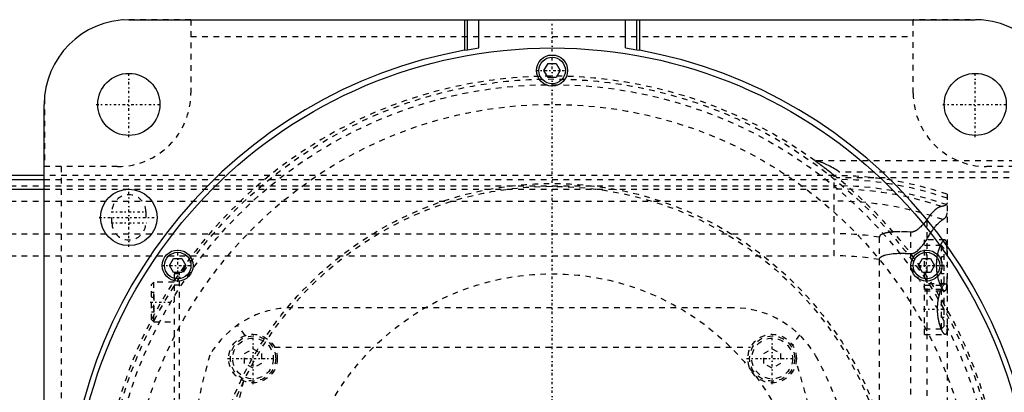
# Model space of a CAD drawing. Extents: x -702 to 168, y -90 to 90.
# Tile 9 of 10: x -94 to 80, y 24 to 90. Entities that reach past the tile are written whole.
import ezdxf

# ---------------------------------------------------------------- set-up
doc = ezdxf.new("R2010")
doc.units = 0
doc.linetypes.add('CENTER', pattern=[1.5, 0.45, -0.5, 0.05, -0.5])
doc.linetypes.add('DASHED', pattern=[2, 1, -1])
for name, color, linetype in [('AM_0', 7, 'CONTINUOUS'), ('AM_3', 7, 'DASHED'), ('AM_7', 7, 'CENTER')]:
    doc.layers.add(name, color=color, linetype=linetype)

msp = doc.modelspace()

# ---------------------------------------------------------------- linework, layer by layer
at = {"layer": 'AM_0', "color": 7, "linetype": 'CONTINUOUS'}
for p, q in [((-75, 90), (75, 90)), ((-15.5, 90), (-15.5, 84.59)), ((-15, 84.68), (-15, 90)), ((-13, 85.01), (-13, 90)), ((13, 85.01), (13, 90)), ((15, 84.68), (15, 90)), ((15.5, 90), (15.5, 84.59)), ((-15.5, 84.59), (-15, 84.68)), ((-15, 84.68), (-13, 85.01)), ((13, 85.01), (15, 84.68)), ((15, 84.68), (15.5, 84.59)), ((-1.44, 81), (-0.72, 82.25)), ((-0.72, 82.25), (0.72, 82.25)), ((0.72, 82.25), (1.44, 81)), ((-0.72, 79.75), (-1.44, 81)), ((1.44, 81), (0.72, 79.75)), ((0.72, 79.75), (-0.72, 79.75)), ((-90, -75), (-90, 75)), ((-90, 62.39), (-440, 62.39)), ((-434.3, 61.72), (-90, 61.72)), ((-372.31, 60.02), (-90, 60.02)), ((-67.79, 46.46), (-67.07, 47.71)), ((-67.07, 47.71), (-65.63, 47.71)), ((-65.63, 47.71), (-64.91, 46.46)), ((64.91, 46.46), (65.63, 47.71)), ((65.63, 47.71), (67.07, 47.71)), ((67.07, 47.71), (67.79, 46.46)), ((-67.07, 45.21), (-67.79, 46.46)), ((-64.91, 46.46), (-65.63, 45.21)), ((65.63, 45.21), (64.91, 46.46)), ((67.79, 46.46), (67.07, 45.21)), ((-65.63, 45.21), (-67.07, 45.21)), ((67.07, 45.21), (65.63, 45.21))]:
    msp.add_line(p, q, dxfattribs=at)
for centre, radius in [((0, 0), 85), ((0, 81), 2.75), ((0, 81), 2.35), ((-75, 75), 5.5), ((75, 75), 5.5), ((-75, 55), 5), ((-66.35, 46.46), 2.75), ((66.35, 46.46), 2.75), ((-66.35, 46.46), 2.35), ((66.35, 46.46), 2.35)]:
    msp.add_circle(centre, radius, dxfattribs=at)
for centre, radius, start, end in [((-75, 75), 15, 90, 180), ((75, 75), 15, 0, 90), ((0, 0), 86, 100.3833, 259.6167), ((0, 0), 86, 280.3833, 79.6167)]:
    msp.add_arc(centre, radius, start, end, dxfattribs=at)
at = {"layer": 'AM_3', "color": 6, "linetype": 'DASHED'}
for p, q in [((-64, 89.96), (-76.12, 89.96)), ((-64, 89.96), (-64, 77)), ((76.12, 89.96), (64, 89.96)), ((64, 77), (64, 89.96)), ((-64, 87), (64, 87)), ((-89.96, 76.12), (-89.96, 64)), ((90, 65), (46.64, 65)), ((-77, 64), (-89.96, 64)), ((-87, 64), (-87, -64)), ((125, 63), (50.91, 63)), ((89.96, 64), (77, 64)), ((50, 62.39), (-90, 62.39)), ((-90, 61.72), (50, 61.72)), ((50, 48.19), (50, 62.39)), ((125, 62), (50.56, 62)), ((-440, 60.6), (50, 60.6)), ((-90, 60.02), (50, 60.02)), ((-440, 57.89), (50, 57.89)), ((70, 59.1), (70, -59.1)), ((-78, 54), (-78, 56)), ((-72, 56), (-72, 54)), ((66.48, -54.6), (66.48, 54.6)), ((63.58, -52.38), (63.58, 52.38)), ((-440, 52.11), (50, 52.11)), ((58, -51.49), (58, 51.49)), ((69.59, 51), (66, 51)), ((66, 34.25), (66, 51)), ((69, 50), (66, 50)), ((69.5, 49.5), (69, 50)), ((69, 43), (69, 50)), ((69.5, 43.5), (69.5, 49.5)), ((-440, 48.19), (50, 48.19)), ((69.5, 48), (69, 48)), ((69.5, 46.5), (69, 46.5)), ((-67, 45), (-67, -45)), ((-66, 45), (-67, 45)), ((-66, -45.21), (-66, 45.21)), ((69.5, 45), (69, 45)), ((-70.6, 43.5), (-71, 43.1)), ((-71, 36.9), (-71, 43.1)), ((-67, 43.5), (-70.6, 43.5)), ((-70.6, 36.5), (-70.6, 43.5)), ((-66, 43), (-67, 43)), ((69.69, 43.25), (66, 43.25)), ((66, 43), (69, 43)), ((69, 42.25), (66, 42.25)), ((66, 42), (69.59, 42)), ((69, 43), (69.5, 43.5)), ((69.5, 41.75), (69, 42.25)), ((69, 35.25), (69, 42.25)), ((-71, 41.73), (-70.5, 41.73)), ((-71, 40.87), (-70.5, 40.87)), ((-70.5, 38.27), (-70.5, 41.73)), ((69.5, 40.25), (69, 40.25)), ((69.5, 35.75), (69.5, 41.75)), ((-71, 39.13), (-70.5, 39.13)), ((32, 39), (-46, 39)), ((69.5, 38.75), (69, 38.75)), ((-71, 38.27), (-70.5, 38.27)), ((-71, 36.9), (-70.6, 36.5)), ((69.5, 37.25), (69, 37.25)), ((-70.6, 36.5), (-67, 36.5)), ((-54.39, 34.07), (-55.72, 35.94)), ((66, 35.25), (69, 35.25)), ((69, 35.25), (69.5, 35.75)), ((43.84, 34.2), (42.58, 32.38)), ((66, 34.25), (69.69, 34.25)), ((-54.5, 30.87), (-53, 31.73)), ((-53, 31.73), (-51.5, 30.87)), ((-49.19, 32), (35.19, 32)), ((37.5, 30.87), (39, 31.73)), ((39, 31.73), (40.5, 30.87)), ((-54.5, 29.13), (-54.5, 30.87)), ((-51.5, 30.87), (-51.5, 29.13)), ((37.5, 29.13), (37.5, 30.87)), ((40.5, 30.87), (40.5, 29.13)), ((-53, 28.27), (-54.5, 29.13)), ((-51.5, 29.13), (-53, 28.27)), ((39, 28.27), (37.5, 29.13)), ((40.5, 29.13), (39, 28.27))]:
    msp.add_line(p, q, dxfattribs=at)
for points in [[(46.64, 65, 0), (46.64, 65, 0), (46.64, 65, 0), (46.64, 65, 0), (46.64, 65, 0), (46.65, 64.99, 0), (46.65, 64.99, 0), (46.66, 64.98, 0), (46.67, 64.98, 0), (46.68, 64.97, 0), (46.69, 64.96, 0), (46.69, 64.96, 0), (46.7, 64.95, 0), (46.71, 64.94, 0), (46.73, 64.93, 0), (46.75, 64.92, 0), (46.76, 64.91, 0), (46.78, 64.9, 0), (46.79, 64.89, 0), (46.8, 64.88, 0), (46.82, 64.87, 0), (46.84, 64.85, 0), (46.86, 64.84, 0), (46.87, 64.83, 0), (46.89, 64.82, 0), (46.92, 64.8, 0), (46.93, 64.79, 0), (46.94, 64.78, 0), (46.97, 64.76, 0), (47, 64.74, 0), (47.03, 64.72, 0), (47.06, 64.7, 0), (47.09, 64.68, 0), (47.1, 64.66, 0), (47.12, 64.65, 0), (47.15, 64.63, 0), (47.18, 64.61, 0), (47.21, 64.58, 0), (47.25, 64.56, 0), (47.28, 64.53, 0), (47.3, 64.52, 0), (47.32, 64.51, 0), (47.35, 64.48, 0), (47.39, 64.45, 0), (47.43, 64.43, 0), (47.46, 64.4, 0), (47.5, 64.37, 0), (47.52, 64.36, 0), (47.54, 64.34, 0), (47.58, 64.32, 0), (47.61, 64.29, 0), (47.65, 64.26, 0), (47.69, 64.23, 0), (47.73, 64.2, 0), (47.75, 64.19, 0), (47.77, 64.17, 0), (47.81, 64.14, 0), (47.85, 64.12, 0), (47.98, 64.01, 0), (48.11, 63.92, 0), (48.23, 63.83, 0), (48.49, 63.63, 0), (48.76, 63.42, 0), (49.04, 63.21, 0), (49.32, 62.99, 0), (49.6, 62.77, 0), (49.74, 62.66, 0), (49.88, 62.55, 0), (50.15, 62.33, 0), (50.42, 62.11, 0), (50.56, 62, 0)], [(50.91, 63, 0), (50.89, 63.02, 0), (50.85, 63.05, 0), (50.81, 63.08, 0), (50.79, 63.09, 0), (50.77, 63.11, 0), (50.73, 63.14, 0), (50.69, 63.17, 0), (50.54, 63.28, 0), (50.29, 63.45, 0), (50.16, 63.53, 0), (50.03, 63.61, 0), (49.77, 63.77, 0), (49.51, 63.91, 0), (49.24, 64.05, 0), (48.97, 64.19, 0), (48.71, 64.31, 0), (48.58, 64.37, 0), (48.45, 64.43, 0), (48.2, 64.54, 0), (47.97, 64.63, 0), (47.74, 64.72, 0), (47.62, 64.77, 0), (47.58, 64.78, 0), (47.55, 64.79, 0), (47.53, 64.8, 0), (47.51, 64.81, 0), (47.48, 64.82, 0), (47.45, 64.83, 0), (47.42, 64.84, 0), (47.38, 64.85, 0), (47.35, 64.86, 0), (47.34, 64.87, 0), (47.32, 64.87, 0), (47.29, 64.88, 0), (47.26, 64.89, 0), (47.24, 64.9, 0), (47.23, 64.9, 0), (47.2, 64.91, 0), (47.17, 64.92, 0), (47.15, 64.93, 0), (47.14, 64.93, 0), (47.11, 64.94, 0), (47.08, 64.95, 0), (47.05, 64.95, 0), (47.03, 64.96, 0), (47, 64.97, 0), (46.99, 64.97, 0), (46.98, 64.97, 0), (46.95, 64.98, 0), (46.93, 64.98, 0), (46.91, 64.99, 0), (46.89, 64.99, 0), (46.87, 65, 0), (46.86, 65, 0), (46.85, 65, 0), (46.83, 65, 0), (46.82, 65, 0), (46.81, 65, 0)], [(69.01, 56.93, 0), (68.95, 56.92, 0), (68.84, 56.89, 0), (68.72, 56.85, 0), (68.66, 56.82, 0), (68.59, 56.8, 0), (68.46, 56.73, 0), (68.33, 56.65, 0), (68.19, 56.55, 0), (68.05, 56.45, 0), (67.91, 56.33, 0), (67.83, 56.27, 0), (67.76, 56.2, 0), (67.61, 56.06, 0), (67.46, 55.9, 0), (67.3, 55.73, 0), (67.15, 55.55, 0), (67, 55.36, 0), (66.92, 55.26, 0), (66.85, 55.16, 0), (66.7, 54.94, 0), (66.55, 54.72, 0), (66.48, 54.6, 0)], [(70, 57.58, 0), (70, 57.55, 0), (69.99, 57.5, 0), (69.98, 57.45, 0), (69.97, 57.43, 0), (69.96, 57.4, 0), (69.94, 57.36, 0), (69.91, 57.31, 0), (69.88, 57.27, 0), (69.83, 57.23, 0), (69.79, 57.19, 0), (69.76, 57.17, 0), (69.73, 57.15, 0), (69.67, 57.12, 0), (69.6, 57.09, 0), (69.53, 57.06, 0), (69.45, 57.03, 0), (69.36, 57, 0), (69.32, 56.99, 0), (69.27, 56.98, 0), (69.17, 56.96, 0), (69.06, 56.94, 0), (69.01, 56.93, 0)], [(66.48, 54.6, 0), (66.4, 54.51, 0), (66.26, 54.32, 0), (66.11, 54.14, 0), (66.03, 54.06, 0), (65.95, 53.97, 0), (65.8, 53.8, 0), (65.64, 53.63, 0), (65.49, 53.48, 0), (65.33, 53.33, 0), (65.18, 53.18, 0), (65.1, 53.12, 0), (65.02, 53.05, 0), (64.87, 52.93, 0), (64.72, 52.81, 0), (64.57, 52.7, 0), (64.47, 52.64, 0), (64.44, 52.63, 0), (64.42, 52.61, 0), (64.4, 52.6, 0), (64.39, 52.6, 0), (64.36, 52.58, 0), (64.33, 52.57, 0), (64.3, 52.55, 0), (64.28, 52.54, 0), (64.25, 52.52, 0), (64.23, 52.52, 0), (64.22, 52.51, 0), (64.19, 52.5, 0), (64.16, 52.48, 0), (64.14, 52.48, 0), (64.13, 52.47, 0), (64.1, 52.46, 0), (64.07, 52.45, 0), (64.05, 52.44, 0), (64.04, 52.44, 0), (64.01, 52.43, 0), (63.98, 52.42, 0), (63.95, 52.41, 0), (63.92, 52.4, 0), (63.88, 52.4, 0), (63.87, 52.39, 0), (63.85, 52.39, 0), (63.82, 52.39, 0), (63.79, 52.38, 0), (63.76, 52.38, 0), (63.73, 52.38, 0), (63.69, 52.38, 0), (63.68, 52.38, 0), (63.66, 52.38, 0), (63.63, 52.38, 0), (63.6, 52.38, 0), (63.58, 52.38, 0)], [(66.48, 51.17, 0), (66.55, 51.33, 0), (66.72, 51.62, 0), (66.88, 51.91, 0), (66.97, 52.04, 0), (67.05, 52.18, 0), (67.22, 52.44, 0), (67.39, 52.68, 0), (67.56, 52.91, 0), (67.72, 53.13, 0), (67.89, 53.34, 0), (67.97, 53.44, 0), (68.05, 53.53, 0), (68.21, 53.71, 0), (68.37, 53.87, 0), (68.52, 54.02, 0), (68.66, 54.16, 0), (68.8, 54.28, 0), (68.87, 54.34, 0), (68.94, 54.39, 0), (69.06, 54.49, 0), (69.18, 54.57, 0), (69.24, 54.6, 0)], [(69.24, 54.6, 0), (69.28, 54.63, 0), (69.37, 54.68, 0), (69.44, 54.73, 0), (69.48, 54.76, 0), (69.51, 54.79, 0), (69.58, 54.85, 0), (69.64, 54.91, 0), (69.7, 54.97, 0), (69.75, 55.03, 0), (69.79, 55.1, 0), (69.82, 55.13, 0), (69.84, 55.16, 0), (69.87, 55.23, 0), (69.9, 55.3, 0), (69.93, 55.37, 0), (69.95, 55.44, 0), (69.97, 55.51, 0), (69.98, 55.55, 0), (69.99, 55.58, 0), (69.99, 55.66, 0), (70, 55.74, 0), (70, 55.78, 0)], [(59.83, 52.35, 0), (59.77, 52.34, 0), (59.65, 52.32, 0), (59.53, 52.3, 0), (59.47, 52.29, 0), (59.41, 52.28, 0), (59.29, 52.26, 0), (59.17, 52.23, 0), (59.06, 52.21, 0), (58.94, 52.18, 0), (58.83, 52.14, 0), (58.78, 52.13, 0), (58.72, 52.11, 0), (58.61, 52.07, 0), (58.5, 52.02, 0), (58.44, 51.99, 0), (58.42, 51.99, 0), (58.4, 51.98, 0), (58.39, 51.97, 0), (58.38, 51.97, 0), (58.37, 51.96, 0), (58.35, 51.95, 0), (58.33, 51.94, 0), (58.31, 51.93, 0), (58.3, 51.92, 0), (58.29, 51.91, 0), (58.28, 51.91, 0), (58.26, 51.89, 0), (58.25, 51.88, 0), (58.23, 51.87, 0), (58.22, 51.86, 0), (58.2, 51.85, 0), (58.2, 51.84, 0), (58.19, 51.84, 0), (58.17, 51.83, 0), (58.16, 51.81, 0), (58.15, 51.81, 0), (58.15, 51.8, 0), (58.13, 51.78, 0), (58.12, 51.77, 0), (58.11, 51.76, 0), (58.1, 51.75, 0), (58.09, 51.74, 0), (58.08, 51.72, 0), (58.07, 51.71, 0), (58.06, 51.69, 0), (58.05, 51.67, 0), (58.04, 51.66, 0), (58.04, 51.66, 0), (58.03, 51.64, 0), (58.02, 51.62, 0), (58.02, 51.6, 0), (58.01, 51.58, 0), (58.01, 51.56, 0), (58, 51.55, 0), (58, 51.54, 0), (58, 51.52, 0), (58, 51.5, 0), (58, 51.49, 0)], [(63.58, 52.38, 0), (62.94, 52.42, 0), (61.68, 52.45, 0), (60.96, 52.44, 0), (60.76, 52.43, 0), (60.56, 52.42, 0), (60.46, 52.41, 0), (60.36, 52.4, 0), (60.15, 52.38, 0), (59.94, 52.36, 0), (59.83, 52.35, 0)], [(63.58, 48.57, 0), (63.6, 48.57, 0), (63.63, 48.57, 0), (63.67, 48.57, 0), (63.68, 48.57, 0), (63.7, 48.57, 0), (63.73, 48.57, 0), (63.76, 48.57, 0), (63.8, 48.58, 0), (63.83, 48.58, 0), (63.86, 48.59, 0), (63.88, 48.59, 0), (63.9, 48.6, 0), (63.93, 48.61, 0), (63.96, 48.62, 0), (63.99, 48.63, 0), (64.02, 48.64, 0), (64.06, 48.65, 0), (64.07, 48.66, 0), (64.09, 48.66, 0), (64.12, 48.68, 0), (64.15, 48.69, 0), (64.16, 48.7, 0), (64.18, 48.71, 0), (64.21, 48.72, 0), (64.24, 48.74, 0), (64.25, 48.74, 0), (64.27, 48.75, 0), (64.3, 48.77, 0), (64.32, 48.79, 0), (64.35, 48.8, 0), (64.38, 48.82, 0), (64.41, 48.84, 0), (64.42, 48.85, 0), (64.44, 48.86, 0), (64.47, 48.88, 0), (64.49, 48.9, 0), (64.59, 48.97, 0), (64.74, 49.1, 0), (64.9, 49.23, 0), (65.05, 49.38, 0), (65.13, 49.46, 0), (65.21, 49.54, 0), (65.37, 49.71, 0), (65.53, 49.9, 0), (65.69, 50.09, 0), (65.84, 50.28, 0), (66, 50.48, 0), (66.07, 50.58, 0), (66.14, 50.68, 0), (66.28, 50.88, 0), (66.41, 51.07, 0), (66.48, 51.17, 0)], [(69.59, 51, 0), (69.58, 51, 0), (69.55, 51, 0), (69.52, 50.99, 0), (69.51, 50.98, 0), (69.49, 50.98, 0), (69.46, 50.96, 0), (69.43, 50.94, 0), (69.4, 50.92, 0), (69.37, 50.9, 0), (69.33, 50.87, 0), (69.32, 50.85, 0), (69.3, 50.83, 0), (69.26, 50.8, 0), (69.23, 50.75, 0), (69.19, 50.71, 0), (69.16, 50.66, 0), (69.12, 50.61, 0), (69.1, 50.58, 0), (69.08, 50.55, 0), (69.05, 50.49, 0), (69.01, 50.43, 0), (68.99, 50.4, 0), (68.97, 50.37, 0), (68.93, 50.3, 0), (68.9, 50.23, 0), (68.88, 50.19, 0), (68.86, 50.15, 0), (68.82, 50.08, 0), (68.78, 50, 0), (68.75, 49.91, 0), (68.71, 49.83, 0), (68.68, 49.74, 0), (68.66, 49.7, 0), (68.64, 49.66, 0), (68.61, 49.57, 0), (68.58, 49.47, 0), (68.54, 49.38, 0), (68.51, 49.27, 0), (68.48, 49.17, 0), (68.46, 49.12, 0), (68.45, 49.07, 0), (68.42, 48.96, 0), (68.39, 48.84, 0), (68.36, 48.73, 0), (68.33, 48.61, 0), (68.3, 48.49, 0), (68.29, 48.43, 0), (68.28, 48.37, 0), (68.25, 48.25, 0), (68.23, 48.13, 0), (68.21, 48, 0), (68.19, 47.87, 0), (68.17, 47.74, 0), (68.16, 47.68, 0), (68.15, 47.61, 0), (68.14, 47.48, 0), (68.13, 47.35, 0), (68.12, 47.22, 0), (68.11, 47.09, 0), (68.1, 46.96, 0), (68.1, 46.89, 0), (68.09, 46.83, 0), (68.09, 46.69, 0), (68.09, 46.56, 0), (68.09, 46.5, 0), (68.09, 46.44, 0), (68.09, 46.31, 0), (68.09, 46.17, 0), (68.1, 46.11, 0), (68.1, 46.04, 0), (68.11, 45.91, 0), (68.12, 45.78, 0), (68.13, 45.65, 0), (68.14, 45.52, 0), (68.15, 45.39, 0), (68.16, 45.32, 0), (68.17, 45.26, 0), (68.19, 45.13, 0), (68.21, 45, 0), (68.23, 44.87, 0), (68.25, 44.75, 0), (68.28, 44.63, 0), (68.29, 44.57, 0), (68.3, 44.51, 0), (68.33, 44.39, 0), (68.36, 44.27, 0), (68.39, 44.16, 0), (68.42, 44.04, 0), (68.45, 43.93, 0), (68.46, 43.88, 0), (68.48, 43.83, 0), (68.51, 43.73, 0), (68.54, 43.62, 0), (68.58, 43.53, 0), (68.61, 43.43, 0), (68.64, 43.34, 0), (68.66, 43.3, 0), (68.68, 43.26, 0), (68.71, 43.17, 0), (68.75, 43.09, 0), (68.78, 43, 0), (68.82, 42.92, 0), (68.86, 42.85, 0), (68.88, 42.81, 0), (68.9, 42.77, 0), (68.93, 42.7, 0), (68.97, 42.63, 0), (68.99, 42.6, 0), (69.01, 42.57, 0), (69.05, 42.51, 0), (69.08, 42.45, 0), (69.1, 42.42, 0), (69.12, 42.39, 0), (69.16, 42.34, 0), (69.19, 42.29, 0), (69.23, 42.25, 0), (69.26, 42.2, 0), (69.3, 42.17, 0), (69.32, 42.15, 0), (69.33, 42.13, 0), (69.37, 42.1, 0), (69.4, 42.08, 0), (69.43, 42.06, 0), (69.46, 42.04, 0), (69.49, 42.02, 0), (69.51, 42.02, 0), (69.52, 42.01, 0), (69.55, 42, 0), (69.58, 42, 0), (69.59, 42, 0)], [(70, 48.5, 0), (70, 48.62, 0), (70, 48.87, 0), (70, 49.1, 0), (69.99, 49.22, 0), (69.99, 49.33, 0), (69.99, 49.53, 0), (69.98, 49.73, 0), (69.97, 49.91, 0), (69.96, 50.08, 0), (69.94, 50.25, 0), (69.93, 50.32, 0), (69.92, 50.4, 0), (69.9, 50.53, 0), (69.87, 50.65, 0), (69.84, 50.75, 0), (69.8, 50.83, 0), (69.76, 50.9, 0), (69.74, 50.93, 0), (69.72, 50.95, 0), (69.67, 50.98, 0), (69.62, 51, 0), (69.59, 51, 0)], [(58, 47.52, 0), (58, 47.53, 0), (58, 47.54, 0), (58, 47.55, 0), (58, 47.55, 0), (58, 47.56, 0), (58, 47.57, 0), (58, 47.57, 0), (58, 47.58, 0), (58.01, 47.59, 0), (58.01, 47.6, 0), (58.01, 47.61, 0), (58.01, 47.61, 0), (58.01, 47.62, 0), (58.01, 47.63, 0), (58.02, 47.64, 0), (58.02, 47.65, 0), (58.02, 47.66, 0), (58.02, 47.66, 0), (58.02, 47.67, 0), (58.03, 47.67, 0), (58.03, 47.68, 0), (58.03, 47.69, 0), (58.03, 47.69, 0), (58.04, 47.7, 0), (58.04, 47.71, 0), (58.04, 47.71, 0), (58.04, 47.72, 0), (58.05, 47.73, 0), (58.05, 47.73, 0), (58.06, 47.74, 0), (58.06, 47.75, 0), (58.07, 47.76, 0), (58.07, 47.76, 0), (58.07, 47.77, 0), (58.07, 47.78, 0), (58.08, 47.78, 0), (58.08, 47.79, 0), (58.09, 47.8, 0), (58.09, 47.81, 0), (58.1, 47.81, 0), (58.1, 47.81, 0), (58.11, 47.82, 0), (58.11, 47.83, 0), (58.12, 47.83, 0), (58.12, 47.84, 0), (58.13, 47.85, 0), (58.13, 47.85, 0), (58.13, 47.86, 0), (58.14, 47.86, 0), (58.15, 47.87, 0), (58.17, 47.89, 0), (58.21, 47.93, 0), (58.23, 47.95, 0), (58.25, 47.97, 0), (58.3, 48, 0), (58.34, 48.03, 0), (58.39, 48.06, 0), (58.44, 48.09, 0), (58.49, 48.11, 0), (58.51, 48.13, 0), (58.54, 48.14, 0), (58.59, 48.16, 0), (58.64, 48.19, 0), (58.67, 48.2, 0), (58.69, 48.21, 0), (58.75, 48.23, 0), (58.8, 48.25, 0), (58.82, 48.26, 0), (58.85, 48.27, 0), (58.9, 48.28, 0), (58.95, 48.3, 0), (59.13, 48.35, 0), (59.46, 48.43, 0), (59.8, 48.49, 0), (60.14, 48.54, 0), (60.46, 48.57, 0), (60.62, 48.58, 0), (60.78, 48.6, 0), (61.1, 48.62, 0), (61.42, 48.63, 0), (61.74, 48.63, 0), (62.07, 48.63, 0), (62.4, 48.63, 0), (62.57, 48.62, 0), (62.74, 48.62, 0), (63.07, 48.6, 0), (63.41, 48.58, 0), (63.58, 48.57, 0)], [(69.59, 42, 0), (69.62, 42, 0), (69.67, 42.02, 0), (69.72, 42.05, 0), (69.74, 42.07, 0), (69.76, 42.1, 0), (69.8, 42.17, 0), (69.84, 42.25, 0), (69.87, 42.35, 0), (69.9, 42.47, 0), (69.92, 42.6, 0), (69.93, 42.68, 0), (69.94, 42.75, 0), (69.96, 42.92, 0), (69.97, 43.09, 0), (69.98, 43.27, 0), (69.99, 43.47, 0), (69.99, 43.67, 0), (69.99, 43.78, 0), (70, 43.9, 0), (70, 44.13, 0), (70, 44.38, 0), (70, 44.5, 0)], [(68.45, 40.43, 0), (68.46, 40.45, 0), (68.47, 40.5, 0), (68.48, 40.54, 0), (68.48, 40.57, 0), (68.48, 40.59, 0), (68.49, 40.64, 0), (68.5, 40.68, 0), (68.53, 40.84, 0), (68.59, 41.11, 0), (68.63, 41.23, 0), (68.66, 41.36, 0), (68.73, 41.59, 0), (68.8, 41.81, 0), (68.87, 42.01, 0), (68.94, 42.21, 0), (69.02, 42.39, 0), (69.06, 42.47, 0), (69.1, 42.55, 0), (69.18, 42.7, 0), (69.25, 42.84, 0), (69.33, 42.96, 0), (69.4, 43.05, 0), (69.47, 43.13, 0), (69.51, 43.16, 0), (69.54, 43.19, 0), (69.6, 43.23, 0), (69.66, 43.25, 0), (69.69, 43.25, 0)], [(69.69, 43.25, 0), (69.7, 43.25, 0), (69.74, 43.24, 0), (69.78, 43.22, 0), (69.79, 43.2, 0), (69.81, 43.18, 0), (69.84, 43.14, 0), (69.87, 43.08, 0), (69.89, 43.02, 0), (69.91, 42.94, 0), (69.93, 42.85, 0), (69.94, 42.8, 0), (69.95, 42.75, 0), (69.96, 42.64, 0), (69.97, 42.51, 0), (69.98, 42.39, 0), (69.99, 42.25, 0), (69.99, 42.1, 0), (69.99, 42.03, 0), (70, 41.95, 0), (70, 41.79, 0), (70, 41.63, 0), (70, 41.54, 0)], [(69.69, 34.25, 0), (69.68, 34.25, 0), (69.66, 34.25, 0), (69.65, 34.25, 0), (69.64, 34.26, 0), (69.63, 34.26, 0), (69.62, 34.26, 0), (69.6, 34.27, 0), (69.59, 34.28, 0), (69.57, 34.29, 0), (69.55, 34.3, 0), (69.54, 34.31, 0), (69.54, 34.31, 0), (69.52, 34.33, 0), (69.5, 34.34, 0), (69.48, 34.36, 0), (69.46, 34.38, 0), (69.44, 34.4, 0), (69.43, 34.41, 0), (69.42, 34.42, 0), (69.41, 34.44, 0), (69.39, 34.47, 0), (69.38, 34.48, 0), (69.37, 34.5, 0), (69.35, 34.52, 0), (69.33, 34.55, 0), (69.31, 34.57, 0), (69.3, 34.58, 0), (69.28, 34.61, 0), (69.26, 34.65, 0), (69.24, 34.68, 0), (69.22, 34.72, 0), (69.2, 34.75, 0), (69.19, 34.77, 0), (69.18, 34.79, 0), (69.16, 34.83, 0), (69.14, 34.87, 0), (69.12, 34.91, 0), (69.09, 34.96, 0), (69.07, 35, 0), (69.06, 35.02, 0), (69.05, 35.05, 0), (69.03, 35.09, 0), (69.01, 35.14, 0), (68.99, 35.19, 0), (68.97, 35.24, 0), (68.95, 35.29, 0), (68.94, 35.31, 0), (68.93, 35.34, 0), (68.91, 35.39, 0), (68.89, 35.44, 0), (68.87, 35.5, 0), (68.85, 35.55, 0), (68.83, 35.6, 0), (68.82, 35.63, 0), (68.81, 35.66, 0), (68.79, 35.72, 0), (68.77, 35.78, 0), (68.75, 35.84, 0), (68.73, 35.9, 0), (68.71, 35.96, 0), (68.7, 35.99, 0), (68.69, 36.02, 0), (68.67, 36.09, 0), (68.66, 36.15, 0), (68.65, 36.19, 0), (68.64, 36.22, 0), (68.62, 36.29, 0), (68.6, 36.36, 0), (68.59, 36.39, 0), (68.59, 36.43, 0), (68.57, 36.5, 0), (68.55, 36.57, 0), (68.54, 36.64, 0), (68.52, 36.71, 0), (68.51, 36.79, 0), (68.5, 36.83, 0), (68.49, 36.86, 0), (68.48, 36.94, 0), (68.46, 37.02, 0), (68.45, 37.09, 0), (68.44, 37.17, 0), (68.43, 37.25, 0), (68.42, 37.29, 0), (68.42, 37.33, 0), (68.4, 37.41, 0), (68.39, 37.49, 0), (68.38, 37.57, 0), (68.38, 37.65, 0), (68.37, 37.73, 0), (68.36, 37.77, 0), (68.36, 37.81, 0), (68.35, 37.89, 0), (68.35, 37.97, 0), (68.34, 38.05, 0), (68.33, 38.13, 0), (68.33, 38.22, 0), (68.33, 38.26, 0), (68.33, 38.3, 0), (68.32, 38.38, 0), (68.32, 38.46, 0), (68.32, 38.54, 0), (68.32, 38.62, 0), (68.32, 38.7, 0), (68.32, 38.74, 0), (68.32, 38.78, 0), (68.32, 38.86, 0), (68.32, 38.94, 0), (68.32, 38.98, 0), (68.32, 39.02, 0), (68.32, 39.1, 0), (68.33, 39.18, 0), (68.33, 39.22, 0), (68.33, 39.26, 0), (68.33, 39.34, 0), (68.34, 39.43, 0), (68.34, 39.51, 0), (68.35, 39.59, 0), (68.36, 39.67, 0), (68.36, 39.71, 0), (68.37, 39.75, 0), (68.37, 39.83, 0), (68.38, 39.91, 0), (68.39, 39.99, 0), (68.4, 40.07, 0), (68.41, 40.15, 0), (68.42, 40.19, 0), (68.42, 40.23, 0), (68.44, 40.31, 0), (68.45, 40.39, 0), (68.45, 40.43, 0)], [(70, 35.96, 0), (70, 35.87, 0), (70, 35.71, 0), (70, 35.55, 0), (69.99, 35.47, 0), (69.99, 35.4, 0), (69.99, 35.25, 0), (69.98, 35.11, 0), (69.97, 34.99, 0), (69.96, 34.86, 0), (69.95, 34.75, 0), (69.94, 34.7, 0), (69.93, 34.65, 0), (69.91, 34.56, 0), (69.89, 34.48, 0), (69.87, 34.42, 0), (69.84, 34.36, 0), (69.81, 34.32, 0), (69.79, 34.3, 0), (69.78, 34.28, 0), (69.74, 34.26, 0), (69.7, 34.25, 0), (69.69, 34.25, 0)]]:
    msp.add_polyline3d(points, dxfattribs=at)
for centre, radius in [((0, 0), 79.5), ((0, 0), 78.5), ((0, 0), 75), ((0, 0), 61), ((0, 0), 60.5), ((0, 0), 45), ((-53, 30), 4.3), ((-53, 30), 4), ((-53, 30), 3.6), ((39, 30), 4.3), ((39, 30), 4), ((39, 30), 3.6)]:
    msp.add_circle(centre, radius, dxfattribs=at)
for centre, radius, start, end in [((0, 0), 80, 54.3409, 305.6591), ((-77, 77), 13, 270, 0), ((77, 77), 13, 180, 270), ((50, 0), 62.39, 71.3023, 90), ((50, 0), 61.72, 71.0936, 90), ((0, 0), 80, 309.195, 50.805), ((50, 0), 60.6, 70.7279, 90), ((50, 0), 60.02, 71.5368, 90), ((-75, 56), 3, 0, 180), ((50, 0), 57.89, 70.5884, 90), ((-75, 54), 3, 180, 0), ((50, 0), 52.11, 81.1689, 90), ((50, 0), 48.19, 80.4445, 90), ((-46, 22), 17, 90, 149.5298), ((32, 22), 17, 28.2369, 90), ((45, 0), 110, 163.8371, 196.1629), ((-8.97, 0), 63.5, 331.7631, 28.2369), ((-45, 0), 93, 341.6079, 18.3921), ((45, 0), 103, 165.3606, 194.6394)]:
    msp.add_arc(centre, radius, start, end, dxfattribs=at)
at = {"layer": 'AM_7', "color": 4, "linetype": 'CENTER'}
for p, q in [((0, -89.25), (0, 89.25)), ((-75, 69.22), (-75, 80.78)), ((-2.89, 81), (2.89, 81)), ((75, 69.22), (75, 80.78)), ((-80.78, 75), (-69.22, 75)), ((69.22, 75), (80.78, 75)), ((-75, 49.75), (-75, 60.25)), ((-78.15, 56), (-71.85, 56)), ((-80.25, 55), (-69.75, 55)), ((-78.15, 54), (-71.85, 54)), ((-66.35, 43.57), (-66.35, 49.35)), ((66.35, 43.57), (66.35, 49.35)), ((-69.24, 46.46), (-63.46, 46.46)), ((63.46, 46.46), (69.24, 46.46)), ((65.8, 46.5), (70.2, 46.5)), ((-71.2, 40), (-66.8, 40)), ((65.8, 38.75), (70.2, 38.75)), ((-53, 25.48), (-53, 34.52)), ((39, 25.48), (39, 34.52)), ((-57.52, 30), (-48.48, 30)), ((34.48, 30), (43.52, 30))]:
    msp.add_line(p, q, dxfattribs=at)

doc.saveas('drawing.dxf')
